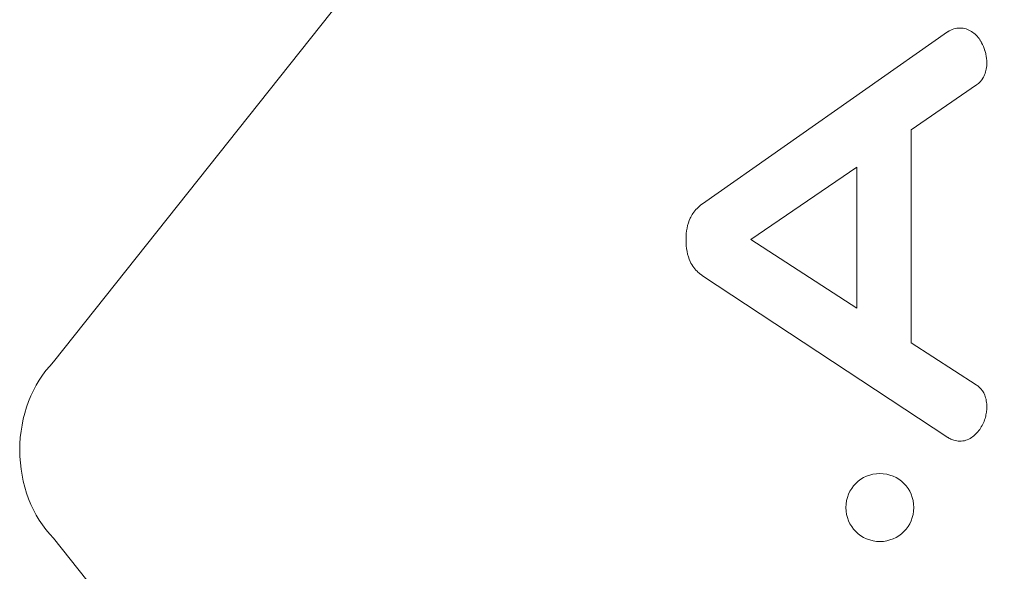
# Model space of a CAD drawing. Header units: inches. Extents: x -5.8 to 5.8, y -5.8 to 5.8.
# Tile 19 of 42: x -5.75 to -5.041, y 4.482 to 4.879. Entities that reach past the tile are written whole.
import ezdxf

# ---------------------------------------------------------------- set-up
doc = ezdxf.new("R2010")
doc.units = ezdxf.units.IN
doc.header["$MEASUREMENT"] = 0
doc.layers.add('VIEW_HATCHES', color=7, linetype='Continuous')

msp = doc.modelspace()

# ---------------------------------------------------------------- linework, layer by layer
at = {"layer": 'VIEW_HATCHES', "color": 4, "lineweight": 5}
for points in [[(-4.47718, 0.90654), (-4.47718, 0.90654), (-5.65767, 1.89029), (-5.65767, 1.89029), (-5.65767, 1.89029), (-5.71609, 1.93889), (-5.74992, 2.01092), (-5.74998, 2.08691), (-5.74998, 2.08691), (-5.75005, 2.16289), (-5.71601, 2.23529), (-5.65767, 2.28399), (-5.65767, 2.28399), (-5.65767, 2.28399), (-4.47717, 3.26774), (-4.47717, 3.26774), (-4.47717, 3.26774), (-4.47717, 3.26774), (-4.47717, 3.26774), (-4.47717, 3.26774), (-4.47717, 3.26774), (-4.471, 3.29833), (-4.16565, 4.85117), (-3.99717, 5.68682), (-3.99717, 5.68682), (-3.98978, 5.72355), (-3.95745, 5.74998), (-3.91998, 5.75), (-3.91998, 5.75), (-3.91998, 5.75), (-2.67093, 5.74999), (-2.67093, 5.74999), (-2.67093, 5.74999), (-2.63346, 5.75), (-2.60116, 5.72354), (-2.59374, 5.68681), (-2.59374, 5.68681), (-2.39022, 4.67732), (-2.11993, 3.29832), (-2.11376, 3.26772), (-2.11376, 3.26772), (-2.11376, 3.26772), (-2.11376, 3.26772), (-2.11376, 3.26772), (-2.11376, 3.26772), (-2.11376, 3.26772), (-0.93326, 2.28397), (-0.93326, 2.28397), (-0.93326, 2.28397), (-0.87484, 2.23537), (-0.84102, 2.16334), (-0.84096, 2.08735), (-0.84096, 2.08735), (-0.84089, 2.01136), (-0.87493, 1.93897), (-0.93327, 1.89026), (-0.93327, 1.89026), (-0.93327, 1.89026), (-2.11378, 0.90652), (-2.11378, 0.90652), (-2.11378, 0.90652), (-2.11378, 0.90652), (-2.11378, 0.90652), (-2.11378, 0.90652), (-2.11378, 0.90652), (-2.11994, 0.87593), (-2.43556, -0.72782), (-2.59377, -1.51256), (-2.59377, -1.51256), (-2.60116, -1.54929), (-2.63349, -1.57572), (-2.67096, -1.57573), (-2.67096, -1.57573), (-2.67096, -1.57573), (-3.92002, -1.57572), (-3.92002, -1.57572), (-3.92002, -1.57572), (-3.95748, -1.57574), (-3.98978, -1.54928), (-3.9972, -1.51255), (-3.9972, -1.51255), (-4.20072, -0.50306), (-4.47101, 0.87594), (-4.47718, 0.90654), (-4.47718, 0.90654), (-4.47718, 0.90654), (-4.47718, 0.90654), (-4.47718, 0.90654)], [(-4.84952, 4.94957), (-4.84952, 4.94957), (-4.59681, 4.63235), (-4.59681, 4.63235), (-4.59681, 4.63235), (-4.58138, 4.61668), (-4.57245, 4.59345), (-4.57244, 4.56895), (-4.57244, 4.56895), (-4.57242, 4.54445), (-4.58141, 4.5211), (-4.59681, 4.5054), (-4.59681, 4.5054), (-4.59681, 4.5054), (-4.84952, 4.18821), (-4.84952, 4.18821), (-4.84952, 4.18821), (-4.84952, 4.18821), (-4.84952, 4.18821), (-4.84952, 4.18821), (-4.84952, 4.18821), (-4.85115, 4.17834), (-4.93177, 3.67763), (-4.97626, 3.40818), (-4.97626, 3.40818), (-4.9782, 3.39634), (-4.98674, 3.38781), (-4.99663, 3.38781), (-4.99663, 3.38781), (-4.99663, 3.38781), (-5.32643, 3.38782), (-5.32643, 3.38782), (-5.32643, 3.38782), (-5.33633, 3.38782), (-5.34485, 3.39635), (-5.34681, 3.4082), (-5.34681, 3.4082), (-5.40056, 3.7337), (-5.47193, 4.17837), (-5.47356, 4.18823), (-5.47356, 4.18823), (-5.47356, 4.18823), (-5.47356, 4.18823), (-5.47356, 4.18823), (-5.47356, 4.18823), (-5.47356, 4.18823), (-5.72563, 4.50545), (-5.72563, 4.50545), (-5.72563, 4.50545), (-5.74105, 4.52112), (-5.74998, 4.54435), (-5.75, 4.56885), (-5.75, 4.56885), (-5.75002, 4.59335), (-5.74103, 4.6167), (-5.72563, 4.6324), (-5.72563, 4.6324), (-5.72563, 4.6324), (-5.47356, 4.94959), (-5.47356, 4.94959), (-5.47356, 4.94959), (-5.47356, 4.94959), (-5.47356, 4.94959), (-5.47356, 4.94959), (-5.47356, 4.94959), (-5.47193, 4.95946), (-5.38859, 5.47658), (-5.34682, 5.72962), (-5.34682, 5.72962), (-5.34487, 5.74146), (-5.33633, 5.74998), (-5.32644, 5.74999), (-5.32644, 5.74999), (-5.32644, 5.74999), (-4.99664, 5.74998), (-4.99664, 5.74998), (-4.99664, 5.74998), (-4.98675, 5.74998), (-4.97822, 5.74145), (-4.97626, 5.72961), (-4.97626, 5.72961), (-4.92252, 5.40409), (-4.85115, 4.95944), (-4.84952, 4.94957), (-4.84952, 4.94957), (-4.84952, 4.94957), (-4.84952, 4.94957), (-4.84952, 4.94957)]]:
    msp.add_open_spline(points, degree=3, knots=[0, 0, 0, 0, 0.045455, 0.045455, 0.045455, 0.045455, 0.090909, 0.090909, 0.090909, 0.090909, 0.136364, 0.136364, 0.136364, 0.136364, 0.181818, 0.181818, 0.181818, 0.181818, 0.227273, 0.227273, 0.227273, 0.227273, 0.272727, 0.272727, 0.272727, 0.272727, 0.318182, 0.318182, 0.318182, 0.318182, 0.363636, 0.363636, 0.363636, 0.363636, 0.409091, 0.409091, 0.409091, 0.409091, 0.454545, 0.454545, 0.454545, 0.454545, 0.5, 0.5, 0.5, 0.5, 0.545455, 0.545455, 0.545455, 0.545455, 0.590909, 0.590909, 0.590909, 0.590909, 0.636364, 0.636364, 0.636364, 0.636364, 0.681818, 0.681818, 0.681818, 0.681818, 0.727273, 0.727273, 0.727273, 0.727273, 0.772727, 0.772727, 0.772727, 0.772727, 0.818182, 0.818182, 0.818182, 0.818182, 0.863636, 0.863636, 0.863636, 0.863636, 0.909091, 0.909091, 0.909091, 0.909091, 0.954545, 0.954545, 0.954545, 0.954545, 1, 1, 1, 1], dxfattribs=at)
at = {"layer": 'VIEW_HATCHES', "color": 2, "lineweight": 5}
for points, knots in [([(-5.27, 4.7204), (-5.27, 4.72337), (-5.26976, 4.72613), (-5.26927, 4.72867), (-5.26927, 4.72867), (-5.26878, 4.7313), (-5.26802, 4.73366), (-5.26701, 4.73574), (-5.26701, 4.73574), (-5.26701, 4.73574), (-5.267, 4.73575), (-5.267, 4.73575), (-5.267, 4.73575), (-5.267, 4.73575), (-5.267, 4.73575), (-5.267, 4.73575), (-5.267, 4.73575), (-5.26675, 4.73627), (-5.26644, 4.73683), (-5.26609, 4.73745), (-5.26609, 4.73745), (-5.26571, 4.73812), (-5.26537, 4.73866), (-5.26509, 4.73908), (-5.26509, 4.73908), (-5.26328, 4.74177), (-5.26099, 4.74409), (-5.25824, 4.74603), (-5.25824, 4.74603), (-5.25824, 4.74603), (-5.25823, 4.74603), (-5.25823, 4.74603), (-5.25823, 4.74603), (-5.25823, 4.74603), (-5.08158, 4.86988), (-5.08158, 4.86988), (-5.08158, 4.86988), (-5.08158, 4.86988), (-5.08143, 4.86999), (-5.08143, 4.86999), (-5.08143, 4.86999), (-5.08009, 4.87084), (-5.07868, 4.8715), (-5.07719, 4.87195), (-5.07719, 4.87195), (-5.07566, 4.87241), (-5.07414, 4.87265), (-5.07262, 4.87265), (-5.07262, 4.87265), (-5.07118, 4.87265), (-5.06974, 4.87243), (-5.06832, 4.87199), (-5.06832, 4.87199), (-5.06694, 4.87156), (-5.06562, 4.87093), (-5.06434, 4.8701), (-5.06434, 4.8701), (-5.06315, 4.86933), (-5.06204, 4.86843), (-5.06102, 4.86742), (-5.06102, 4.86742), (-5.06102, 4.86742), (-5.06102, 4.86743), (-5.06102, 4.86743), (-5.06102, 4.86743), (-5.06003, 4.86644), (-5.05912, 4.86532), (-5.05828, 4.86406), (-5.05828, 4.86406), (-5.05828, 4.86406), (-5.05822, 4.86396), (-5.05822, 4.86396), (-5.05822, 4.86396), (-5.05822, 4.86396), (-5.0582, 4.86395), (-5.0582, 4.86395), (-5.0582, 4.86395), (-5.0582, 4.86395), (-5.05821, 4.86394), (-5.05821, 4.86394), (-5.05821, 4.86394), (-5.05798, 4.86361), (-5.05779, 4.86331), (-5.05763, 4.86305), (-5.05763, 4.86305), (-5.05752, 4.86285), (-5.05733, 4.86252), (-5.05705, 4.86202), (-5.05705, 4.86202), (-5.05705, 4.86202), (-5.05704, 4.86202), (-5.05704, 4.86202), (-5.05704, 4.86202), (-5.05607, 4.86026), (-5.05527, 4.85835), (-5.05464, 4.85629), (-5.05464, 4.85629), (-5.05464, 4.85629), (-5.05463, 4.85626), (-5.05463, 4.85626), (-5.05463, 4.85626), (-5.05452, 4.85589), (-5.05441, 4.85549), (-5.05429, 4.85506), (-5.05429, 4.85506), (-5.05429, 4.85506), (-5.05429, 4.85506), (-5.05429, 4.85506), (-5.05429, 4.85506), (-5.05416, 4.85457), (-5.05406, 4.85417), (-5.05399, 4.85384), (-5.05399, 4.85384), (-5.05399, 4.85384), (-5.054, 4.85384), (-5.054, 4.85384), (-5.054, 4.85384), (-5.05354, 4.85173), (-5.0533, 4.84967), (-5.0533, 4.84766), (-5.0533, 4.84766), (-5.0533, 4.84766), (-5.05332, 4.84766), (-5.05332, 4.84766), (-5.05332, 4.84766), (-5.05332, 4.84608), (-5.05345, 4.84457), (-5.0537, 4.84314), (-5.0537, 4.84314), (-5.05397, 4.84167), (-5.05437, 4.84028), (-5.0549, 4.83898), (-5.0549, 4.83898), (-5.0549, 4.83898), (-5.0549, 4.83897), (-5.0549, 4.83897), (-5.0549, 4.83897), (-5.0549, 4.83897), (-5.0549, 4.83896), (-5.0549, 4.83896), (-5.0549, 4.83896), (-5.0549, 4.83896), (-5.05491, 4.83896), (-5.05491, 4.83896), (-5.05491, 4.83896), (-5.05491, 4.83896), (-5.05491, 4.83894), (-5.05491, 4.83894), (-5.05491, 4.83894), (-5.05491, 4.83894), (-5.05492, 4.83894), (-5.05492, 4.83894), (-5.05492, 4.83894), (-5.05509, 4.83852), (-5.05528, 4.83812), (-5.05546, 4.83776), (-5.05546, 4.83776), (-5.05546, 4.83776), (-5.05546, 4.83774), (-5.05546, 4.83774), (-5.05546, 4.83774), (-5.05567, 4.83734), (-5.05588, 4.83696), (-5.0561, 4.83662), (-5.0561, 4.83662), (-5.05725, 4.83476), (-5.0588, 4.83313), (-5.06075, 4.83171), (-5.06075, 4.83171), (-5.06075, 4.83171), (-5.06085, 4.83165), (-5.06085, 4.83165), (-5.06085, 4.83165), (-5.06085, 4.83165), (-5.10783, 4.79941), (-5.10783, 4.79941), (-5.10783, 4.79941), (-5.10783, 4.79941), (-5.10782, 4.64604), (-5.10782, 4.64604), (-5.10782, 4.64604), (-5.10782, 4.64604), (-5.06093, 4.61579), (-5.06093, 4.61579), (-5.06093, 4.61579), (-5.06093, 4.61579), (-5.06093, 4.61578), (-5.06093, 4.61578), (-5.06093, 4.61578), (-5.06093, 4.61578), (-5.06093, 4.61578), (-5.06093, 4.61578), (-5.06093, 4.61578), (-5.06046, 4.61548), (-5.06009, 4.61522), (-5.05981, 4.61502), (-5.05981, 4.61502), (-5.05944, 4.61474), (-5.05909, 4.61444), (-5.05876, 4.61415), (-5.05876, 4.61415), (-5.05702, 4.61257), (-5.05572, 4.61069), (-5.05486, 4.6085), (-5.05486, 4.6085), (-5.05435, 4.60718), (-5.05395, 4.6058), (-5.05369, 4.60435), (-5.05369, 4.60435), (-5.05342, 4.60289), (-5.05328, 4.60143), (-5.05328, 4.6), (-5.05328, 4.6), (-5.05328, 4.6), (-5.05328, 4.59997), (-5.05328, 4.59997), (-5.05328, 4.59997), (-5.05328, 4.59997), (-5.0533, 4.59997), (-5.0533, 4.59997), (-5.0533, 4.59997), (-5.0533, 4.5986), (-5.05341, 4.59722), (-5.05364, 4.59583), (-5.05364, 4.59583), (-5.05366, 4.5957), (-5.0537, 4.59546), (-5.05375, 4.59517), (-5.05375, 4.59517), (-5.05375, 4.59517), (-5.05375, 4.59516), (-5.05375, 4.59516), (-5.05375, 4.59516), (-5.05397, 4.59399), (-5.05426, 4.59282), (-5.05462, 4.59165), (-5.05462, 4.59165), (-5.05506, 4.59023), (-5.0556, 4.58885), (-5.05625, 4.58752), (-5.05625, 4.58752), (-5.05691, 4.58617), (-5.05765, 4.58492), (-5.05848, 4.58376), (-5.05848, 4.58376), (-5.05933, 4.58257), (-5.06024, 4.58149), (-5.0612, 4.58053), (-5.0612, 4.58053), (-5.0612, 4.58053), (-5.06122, 4.58051), (-5.06122, 4.58051), (-5.06122, 4.58051), (-5.06221, 4.57952), (-5.06326, 4.57864), (-5.06437, 4.57788), (-5.06437, 4.57788), (-5.06565, 4.57701), (-5.067, 4.57636), (-5.06842, 4.57593), (-5.06842, 4.57593), (-5.06842, 4.57593), (-5.06842, 4.57594), (-5.06842, 4.57594), (-5.06842, 4.57594), (-5.06988, 4.57551), (-5.07137, 4.57528), (-5.07288, 4.57528), (-5.07288, 4.57528), (-5.07288, 4.57528), (-5.07289, 4.57528), (-5.07289, 4.57528), (-5.07289, 4.57528), (-5.07289, 4.57528), (-5.07289, 4.5753), (-5.07289, 4.5753), (-5.07289, 4.5753), (-5.07428, 4.5753), (-5.0757, 4.57554), (-5.07715, 4.576), (-5.07715, 4.576), (-5.07769, 4.57617), (-5.07816, 4.57634), (-5.07855, 4.5765), (-5.07855, 4.5765), (-5.07855, 4.5765), (-5.07855, 4.57651), (-5.07855, 4.57651), (-5.07855, 4.57651), (-5.07946, 4.57689), (-5.08036, 4.57733), (-5.08126, 4.57785), (-5.08126, 4.57785), (-5.08126, 4.57785), (-5.08146, 4.57799), (-5.08146, 4.57799), (-5.08146, 4.57799), (-5.08146, 4.57799), (-5.25807, 4.69439), (-5.25807, 4.69439), (-5.25807, 4.69439), (-5.25807, 4.69439), (-5.25808, 4.69439), (-5.25808, 4.69439), (-5.25808, 4.69439), (-5.25808, 4.69439), (-5.25811, 4.69441), (-5.25811, 4.69441), (-5.25811, 4.69441), (-5.25868, 4.69478), (-5.25921, 4.69515), (-5.25969, 4.69551), (-5.25969, 4.69551), (-5.26022, 4.69592), (-5.26072, 4.69633), (-5.26117, 4.69674), (-5.26117, 4.69674), (-5.2636, 4.69891), (-5.26555, 4.70156), (-5.26702, 4.70467), (-5.26702, 4.70467), (-5.26803, 4.70679), (-5.26878, 4.7092), (-5.26927, 4.71189), (-5.26927, 4.71189), (-5.26975, 4.71452), (-5.27, 4.71735), (-5.27, 4.7204)], [0, 0, 0, 0, 0.012195, 0.012195, 0.012195, 0.012195, 0.02439, 0.02439, 0.02439, 0.02439, 0.036585, 0.036585, 0.036585, 0.036585, 0.04878, 0.04878, 0.04878, 0.04878, 0.060976, 0.060976, 0.060976, 0.060976, 0.073171, 0.073171, 0.073171, 0.073171, 0.085366, 0.085366, 0.085366, 0.085366, 0.097561, 0.097561, 0.097561, 0.097561, 0.109756, 0.109756, 0.109756, 0.109756, 0.121951, 0.121951, 0.121951, 0.121951, 0.134146, 0.134146, 0.134146, 0.134146, 0.146341, 0.146341, 0.146341, 0.146341, 0.158537, 0.158537, 0.158537, 0.158537, 0.170732, 0.170732, 0.170732, 0.170732, 0.182927, 0.182927, 0.182927, 0.182927, 0.195122, 0.195122, 0.195122, 0.195122, 0.207317, 0.207317, 0.207317, 0.207317, 0.219512, 0.219512, 0.219512, 0.219512, 0.231707, 0.231707, 0.231707, 0.231707, 0.243902, 0.243902, 0.243902, 0.243902, 0.256098, 0.256098, 0.256098, 0.256098, 0.268293, 0.268293, 0.268293, 0.268293, 0.280488, 0.280488, 0.280488, 0.280488, 0.292683, 0.292683, 0.292683, 0.292683, 0.304878, 0.304878, 0.304878, 0.304878, 0.317073, 0.317073, 0.317073, 0.317073, 0.329268, 0.329268, 0.329268, 0.329268, 0.341463, 0.341463, 0.341463, 0.341463, 0.353659, 0.353659, 0.353659, 0.353659, 0.365854, 0.365854, 0.365854, 0.365854, 0.378049, 0.378049, 0.378049, 0.378049, 0.390244, 0.390244, 0.390244, 0.390244, 0.402439, 0.402439, 0.402439, 0.402439, 0.414634, 0.414634, 0.414634, 0.414634, 0.426829, 0.426829, 0.426829, 0.426829, 0.439024, 0.439024, 0.439024, 0.439024, 0.45122, 0.45122, 0.45122, 0.45122, 0.463415, 0.463415, 0.463415, 0.463415, 0.47561, 0.47561, 0.47561, 0.47561, 0.487805, 0.487805, 0.487805, 0.487805, 0.5, 0.5, 0.5, 0.5, 0.512195, 0.512195, 0.512195, 0.512195, 0.52439, 0.52439, 0.52439, 0.52439, 0.536585, 0.536585, 0.536585, 0.536585, 0.54878, 0.54878, 0.54878, 0.54878, 0.560976, 0.560976, 0.560976, 0.560976, 0.573171, 0.573171, 0.573171, 0.573171, 0.585366, 0.585366, 0.585366, 0.585366, 0.597561, 0.597561, 0.597561, 0.597561, 0.609756, 0.609756, 0.609756, 0.609756, 0.621951, 0.621951, 0.621951, 0.621951, 0.634146, 0.634146, 0.634146, 0.634146, 0.646341, 0.646341, 0.646341, 0.646341, 0.658537, 0.658537, 0.658537, 0.658537, 0.670732, 0.670732, 0.670732, 0.670732, 0.682927, 0.682927, 0.682927, 0.682927, 0.695122, 0.695122, 0.695122, 0.695122, 0.707317, 0.707317, 0.707317, 0.707317, 0.719512, 0.719512, 0.719512, 0.719512, 0.731707, 0.731707, 0.731707, 0.731707, 0.743902, 0.743902, 0.743902, 0.743902, 0.756098, 0.756098, 0.756098, 0.756098, 0.768293, 0.768293, 0.768293, 0.768293, 0.780488, 0.780488, 0.780488, 0.780488, 0.792683, 0.792683, 0.792683, 0.792683, 0.804878, 0.804878, 0.804878, 0.804878, 0.817073, 0.817073, 0.817073, 0.817073, 0.829268, 0.829268, 0.829268, 0.829268, 0.841463, 0.841463, 0.841463, 0.841463, 0.853659, 0.853659, 0.853659, 0.853659, 0.865854, 0.865854, 0.865854, 0.865854, 0.878049, 0.878049, 0.878049, 0.878049, 0.890244, 0.890244, 0.890244, 0.890244, 0.902439, 0.902439, 0.902439, 0.902439, 0.914634, 0.914634, 0.914634, 0.914634, 0.926829, 0.926829, 0.926829, 0.926829, 0.939024, 0.939024, 0.939024, 0.939024, 0.95122, 0.95122, 0.95122, 0.95122, 0.963415, 0.963415, 0.963415, 0.963415, 0.97561, 0.97561, 0.97561, 0.97561, 0.987805, 0.987805, 0.987805, 0.987805, 1, 1, 1, 1]), ([(-5.14702, 4.67114), (-5.14702, 4.67114), (-5.14702, 4.77257), (-5.14702, 4.77257), (-5.14702, 4.77257), (-5.14702, 4.77257), (-5.2234, 4.7205), (-5.2234, 4.7205), (-5.2234, 4.7205), (-5.2234, 4.7205), (-5.14702, 4.67114), (-5.14702, 4.67114)], [0, 0, 0, 0, 0.333333, 0.333333, 0.333333, 0.333333, 0.666667, 0.666667, 0.666667, 0.666667, 1, 1, 1, 1]), ([(-5.15487, 4.52756), (-5.15487, 4.52756), (-5.15487, 4.52757), (-5.15487, 4.52757), (-5.15487, 4.52757), (-5.15487, 4.52757), (-5.15486, 4.52757), (-5.15486, 4.52757), (-5.15486, 4.52757), (-5.15486, 4.53434), (-5.15212, 4.54046), (-5.1477, 4.54488), (-5.1477, 4.54488), (-5.1477, 4.54488), (-5.14769, 4.54488), (-5.14769, 4.54488), (-5.14769, 4.54488), (-5.14326, 4.5493), (-5.13715, 4.55204), (-5.1304, 4.55204), (-5.1304, 4.55204), (-5.1304, 4.55204), (-5.1304, 4.55206), (-5.1304, 4.55206), (-5.1304, 4.55206), (-5.1304, 4.55206), (-5.13039, 4.55206), (-5.13039, 4.55206), (-5.13039, 4.55206), (-5.13039, 4.55206), (-5.13038, 4.55206), (-5.13038, 4.55206), (-5.13038, 4.55206), (-5.13038, 4.55206), (-5.13038, 4.55204), (-5.13038, 4.55204), (-5.13038, 4.55204), (-5.12363, 4.55204), (-5.11751, 4.5493), (-5.11308, 4.54487), (-5.11308, 4.54487), (-5.11308, 4.54487), (-5.11307, 4.54488), (-5.11307, 4.54488), (-5.11307, 4.54488), (-5.10865, 4.54046), (-5.10591, 4.53434), (-5.10591, 4.52758), (-5.10591, 4.52758), (-5.10591, 4.52758), (-5.10589, 4.52758), (-5.10589, 4.52758), (-5.10589, 4.52758), (-5.10589, 4.52758), (-5.10589, 4.52757), (-5.10589, 4.52757), (-5.10589, 4.52757), (-5.10589, 4.52757), (-5.10589, 4.52756), (-5.10589, 4.52756), (-5.10589, 4.52756), (-5.10589, 4.52756), (-5.10591, 4.52756), (-5.10591, 4.52756), (-5.10591, 4.52756), (-5.10591, 4.5208), (-5.10865, 4.51468), (-5.11309, 4.51025), (-5.11309, 4.51025), (-5.1175, 4.50583), (-5.12362, 4.50309), (-5.13037, 4.50309), (-5.13037, 4.50309), (-5.13037, 4.50309), (-5.13037, 4.50307), (-5.13037, 4.50307), (-5.13037, 4.50307), (-5.13037, 4.50307), (-5.13039, 4.50307), (-5.13039, 4.50307), (-5.13039, 4.50307), (-5.13039, 4.50307), (-5.13039, 4.50307), (-5.13039, 4.50307), (-5.13039, 4.50307), (-5.13039, 4.50307), (-5.13039, 4.50309), (-5.13039, 4.50309), (-5.13039, 4.50309), (-5.13715, 4.50309), (-5.14327, 4.50583), (-5.1477, 4.51026), (-5.1477, 4.51026), (-5.15212, 4.51469), (-5.15485, 4.5208), (-5.15486, 4.52755), (-5.15486, 4.52755), (-5.15486, 4.52755), (-5.15487, 4.52755), (-5.15487, 4.52755), (-5.15487, 4.52755), (-5.15487, 4.52755), (-5.15487, 4.52756), (-5.15487, 4.52756)], [0, 0, 0, 0, 0.038462, 0.038462, 0.038462, 0.038462, 0.076923, 0.076923, 0.076923, 0.076923, 0.115385, 0.115385, 0.115385, 0.115385, 0.153846, 0.153846, 0.153846, 0.153846, 0.192308, 0.192308, 0.192308, 0.192308, 0.230769, 0.230769, 0.230769, 0.230769, 0.269231, 0.269231, 0.269231, 0.269231, 0.307692, 0.307692, 0.307692, 0.307692, 0.346154, 0.346154, 0.346154, 0.346154, 0.384615, 0.384615, 0.384615, 0.384615, 0.423077, 0.423077, 0.423077, 0.423077, 0.461538, 0.461538, 0.461538, 0.461538, 0.5, 0.5, 0.5, 0.5, 0.538462, 0.538462, 0.538462, 0.538462, 0.576923, 0.576923, 0.576923, 0.576923, 0.615385, 0.615385, 0.615385, 0.615385, 0.653846, 0.653846, 0.653846, 0.653846, 0.692308, 0.692308, 0.692308, 0.692308, 0.730769, 0.730769, 0.730769, 0.730769, 0.769231, 0.769231, 0.769231, 0.769231, 0.807692, 0.807692, 0.807692, 0.807692, 0.846154, 0.846154, 0.846154, 0.846154, 0.884615, 0.884615, 0.884615, 0.884615, 0.923077, 0.923077, 0.923077, 0.923077, 0.961538, 0.961538, 0.961538, 0.961538, 1, 1, 1, 1])]:
    msp.add_open_spline(points, degree=3, knots=knots, dxfattribs=at)

doc.saveas('drawing.dxf')
